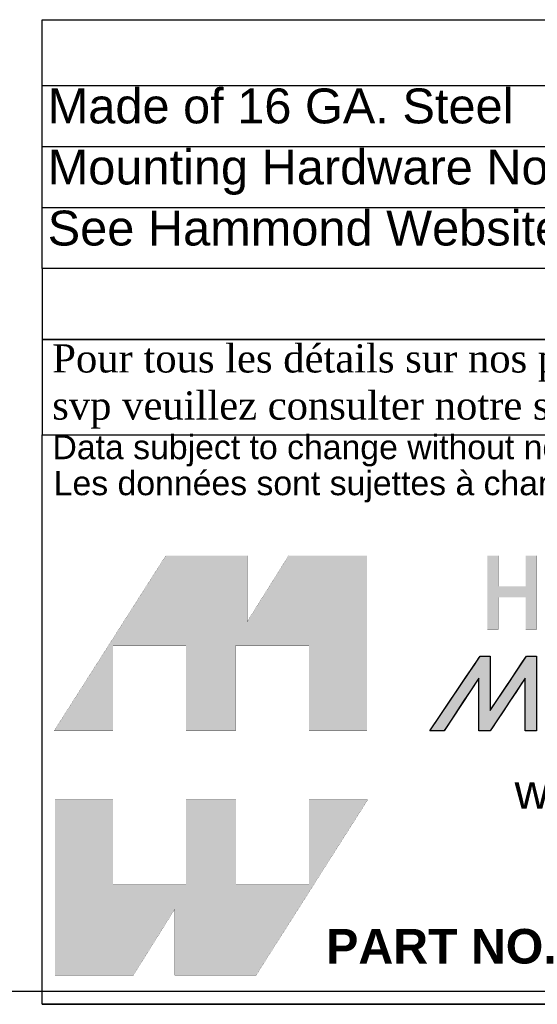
# Model space of a CAD drawing. Header units: inches. Extents: x 0 to 52.8, y -0.2 to 39.5.
# Tile 2 of 17: x 38.6 to 44.6, y -0.2 to 11.1. Entities that reach past the tile are written whole.
import ezdxf
from ezdxf.enums import TextEntityAlignment as Align

# ---------------------------------------------------------------- set-up
doc = ezdxf.new("R2010")
doc.units = ezdxf.units.IN
doc.header["$MEASUREMENT"] = 0
doc.layers.add('Default', color=7, linetype='Continuous')
doc.styles.add('SEACAD_Arial', font='arial.ttf')

# ---------------------------------------------------------------- blocks, each defined once
blk = doc.blocks.new('SE')
at = {"color": 7, "linetype": 'Continuous'}
for p, q in [((38.889, 10.383), (52.759, 10.383)), ((38.889, 9.683), (52.759, 9.683)), ((38.889, 8.983), (52.759, 8.983))]:
    blk.add_line(p, q, dxfattribs=at)
blk.add_lwpolyline([(38.889, 8.283), (38.889, 11.136), (52.759, 11.136), (52.759, 8.283), (38.889, 8.283)], dxfattribs=at)
at = {"color": 7, "linetype": 'Continuous', "style": 'SEACAD_Arial'}
for s, p in [('Made of 16 GA. Steel', (38.952, 10.347)), ('Mounting Hardware Not Included', (38.952, 9.647)), ('See Hammond Website for More Information', (38.952, 8.947))]:
    blk.add_text(s, height=0.4, dxfattribs=at).set_placement(p, align=Align.TOP_LEFT)
blk = doc.blocks.new('block_2')
at = {"layer": 'Default', "linetype": 'Continuous'}
blk.add_hatch(color=7, dxfattribs=at).paths.add_polyline_path([(-0.8327, 0.0667), (-0.8327, 0.0841), (-0.8327, 0.1076), (-0.8327, 0.1345), (-0.8327, 0.1621), (-0.8327, 0.1875), (-0.8327, 0.2079), (-0.8327, 0.2206), (-0.8328, 0.2234), (-0.8344, 0.2234), (-0.8377, 0.2234), (-0.8421, 0.2234), (-0.8471, 0.2234), (-0.8522, 0.2234), (-0.857, 0.2234), (-0.8609, 0.2234), (-0.8647, 0.2195), (-0.8786, 0.1989), (-0.901, 0.1657), (-0.9282, 0.1254), (-0.9562, 0.0838), (-0.9813, 0.0466), (-0.9996, 0.0194), (-1.0073, 0.008), (-1.0057, 0.0079), (-1.0009, 0.0079), (-0.9941, 0.0079), (-0.9863, 0.0079), (-0.9785, 0.0079), (-0.9719, 0.0079), (-0.9676, 0.0079), (-0.9662, 0.0083), (-0.9595, 0.0184), (-0.9459, 0.0389), (-0.9281, 0.0659), (-0.9086, 0.0953), (-0.8901, 0.1233), (-0.8753, 0.1456), (-0.8668, 0.1584), (-0.8657, 0.1579), (-0.8657, 0.1442), (-0.8657, 0.1213), (-0.8657, 0.0931), (-0.8657, 0.0637), (-0.8657, 0.037), (-0.8657, 0.0172), (-0.8657, 0.0081), (-0.8646, 0.0079), (-0.8609, 0.0079), (-0.8555, 0.0079), (-0.8492, 0.0079), (-0.8429, 0.0079), (-0.8375, 0.0079), (-0.8338, 0.0079), (-0.8326, 0.0081), (-0.8265, 0.0172), (-0.8132, 0.037), (-0.7954, 0.0637), (-0.7758, 0.0931), (-0.7569, 0.1213), (-0.7416, 0.1442), (-0.7324, 0.1579), (-0.731, 0.1584), (-0.731, 0.1456), (-0.731, 0.1233), (-0.731, 0.0953), (-0.731, 0.0659), (-0.731, 0.0389), (-0.731, 0.0184), (-0.731, 0.0083), (-0.7301, 0.0079), (-0.7266, 0.0079), (-0.7214, 0.0079), (-0.7152, 0.0079), (-0.709, 0.0079), (-0.7035, 0.0079), (-0.6998, 0.0079), (-0.6985, 0.008), (-0.6985, 0.0194), (-0.6985, 0.0466), (-0.6985, 0.0838), (-0.6985, 0.1254), (-0.6985, 0.1657), (-0.6985, 0.1989), (-0.6985, 0.2195), (-0.6987, 0.2234), (-0.701, 0.2234), (-0.7052, 0.2234), (-0.7105, 0.2234), (-0.7162, 0.2234), (-0.7215, 0.2234), (-0.7256, 0.2234), (-0.7277, 0.2234), (-0.7302, 0.2199), (-0.7408, 0.204), (-0.7574, 0.1793), (-0.7771, 0.1498), (-0.7973, 0.1196), (-0.8151, 0.093), (-0.8278, 0.0739)])
at = {"layer": 'Default', "color": 7, "linetype": 'Continuous'}
blk.add_lwpolyline([(-0.8327, 0.0667), (-0.8278, 0.0739), (-0.8151, 0.093), (-0.7973, 0.1196), (-0.7771, 0.1498), (-0.7574, 0.1793), (-0.7408, 0.204), (-0.7302, 0.2199), (-0.7277, 0.2234), (-0.7256, 0.2234), (-0.7215, 0.2234), (-0.7162, 0.2234), (-0.7105, 0.2234), (-0.7052, 0.2234), (-0.701, 0.2234), (-0.6987, 0.2234), (-0.6985, 0.2195), (-0.6985, 0.1989), (-0.6985, 0.1657), (-0.6985, 0.1254), (-0.6985, 0.0838), (-0.6985, 0.0466), (-0.6985, 0.0194), (-0.6985, 0.008), (-0.6998, 0.0079), (-0.7035, 0.0079), (-0.709, 0.0079), (-0.7152, 0.0079), (-0.7214, 0.0079), (-0.7266, 0.0079), (-0.7301, 0.0079), (-0.731, 0.0083), (-0.731, 0.0184), (-0.731, 0.0389), (-0.731, 0.0659), (-0.731, 0.0953), (-0.731, 0.1233), (-0.731, 0.1456), (-0.731, 0.1584), (-0.7324, 0.1579), (-0.7416, 0.1442), (-0.7569, 0.1213), (-0.7758, 0.0931), (-0.7954, 0.0637), (-0.8132, 0.037), (-0.8265, 0.0172), (-0.8326, 0.0081), (-0.8338, 0.0079), (-0.8375, 0.0079), (-0.8429, 0.0079), (-0.8492, 0.0079), (-0.8555, 0.0079), (-0.8609, 0.0079), (-0.8646, 0.0079), (-0.8657, 0.0081), (-0.8657, 0.0172), (-0.8657, 0.037), (-0.8657, 0.0637), (-0.8657, 0.0931), (-0.8657, 0.1213), (-0.8657, 0.1442), (-0.8657, 0.1579), (-0.8668, 0.1584), (-0.8753, 0.1456), (-0.8901, 0.1233), (-0.9086, 0.0953), (-0.9281, 0.0659), (-0.9459, 0.0389), (-0.9595, 0.0184), (-0.9662, 0.0083), (-0.9676, 0.0079), (-0.9719, 0.0079), (-0.9785, 0.0079), (-0.9863, 0.0079), (-0.9941, 0.0079), (-1.0009, 0.0079), (-1.0057, 0.0079), (-1.0073, 0.008), (-0.9996, 0.0194), (-0.9813, 0.0466), (-0.9562, 0.0838), (-0.9282, 0.1254), (-0.901, 0.1657), (-0.8786, 0.1989), (-0.8647, 0.2195), (-0.8609, 0.2234), (-0.857, 0.2234), (-0.8522, 0.2234), (-0.8471, 0.2234), (-0.8421, 0.2234), (-0.8377, 0.2234), (-0.8344, 0.2234), (-0.8328, 0.2234), (-0.8327, 0.2206), (-0.8327, 0.2079), (-0.8327, 0.1875), (-0.8327, 0.1621), (-0.8327, 0.1345), (-0.8327, 0.1076), (-0.8327, 0.0841), (-0.8327, 0.0667)], close=True, dxfattribs=at)
for points in [[(-1.0073, 0.0079), (-1.0073, 0.0079), (-0.8621, 0.2234), (-0.8621, 0.2234)], [(-0.8621, 0.2234), (-0.855, 0.2234), (-0.8327, 0.2234), (-0.8327, 0.2234)], [(-0.8327, 0.0667), (-0.8327, 0.0667), (-0.7278, 0.2234), (-0.7278, 0.2234)], [(-0.8327, 0.2234), (-0.8327, 0.2234), (-0.8327, 0.1009), (-0.8327, 0.0667)], [(-0.7278, 0.2234), (-0.7278, 0.2234), (-0.6985, 0.2234), (-0.6985, 0.2234)], [(-0.6985, 0.2234), (-0.6985, 0.2234), (-0.6985, 0.0079), (-0.6985, 0.0079)], [(-0.8657, 0.16), (-0.8657, 0.16), (-0.9664, 0.0079), (-0.9664, 0.0079)], [(-0.8657, 0.0079), (-0.8657, 0.0079), (-0.8657, 0.16), (-0.8657, 0.16)], [(-0.731, 0.16), (-0.731, 0.16), (-0.8327, 0.0079), (-0.8327, 0.0079)], [(-0.731, 0.0079), (-0.731, 0.0079), (-0.731, 0.16), (-0.731, 0.16)], [(-0.9664, 0.0079), (-0.9664, 0.0079), (-1.0073, 0.0079), (-1.0073, 0.0079)], [(-0.8327, 0.0079), (-0.8327, 0.0079), (-0.8657, 0.0079), (-0.8657, 0.0079)], [(-0.6985, 0.0079), (-0.6985, 0.0079), (-0.731, 0.0079), (-0.731, 0.0079)]]:
    blk.add_open_spline(points, degree=3, dxfattribs=at)
blk = doc.blocks.new('Block1')
at = {"layer": 'Default', "linetype": 'Continuous'}
for points in [[(-0.0026, 0.7074), (0.1678, 0.7074), (0.1678, 0.9533), (0.3791, 0.9533), (0.3791, 0.7074), (0.5228, 0.7074), (0.5228, 0.9533), (0.7357, 0.9533), (0.7357, 0.7074), (0.9035, 0.7074), (0.9035, 1.2145), (0.6765, 1.2145), (0.5564, 1.0231), (0.5564, 1.2145), (0.3209, 1.2145)], [(1.3629, 1.2145), (1.3629, 1.1253), (1.2832, 1.1253), (1.2832, 1.2145), (1.2517, 1.2145), (1.2517, 1.0005), (1.2832, 1.0005), (1.2832, 1.0939), (1.3629, 1.0939), (1.3629, 1.0939), (1.3629, 1.0005), (1.3943, 1.0005), (1.3943, 1.2145)], [(0.9056, 0.5076), (0.7357, 0.5076), (0.7357, 0.2617), (0.5244, 0.2617), (0.5244, 0.5076), (0.3791, 0.5076), (0.3791, 0.2617), (0.1678, 0.2617), (0.1678, 0.5076), (0, 0.5076), (0, 0), (0.2271, 0), (0.3471, 0.1914), (0.3471, 0), (0.5826, 0)]]:
    blk.add_hatch(color=7, dxfattribs=at).paths.add_polyline_path(points)
at = {"layer": 'Default', "color": 7, "linetype": 'Continuous', "const_width": 0.00035}
for points in [[(-0.0026, 0.7074), (0.3209, 1.2145), (0.5564, 1.2145), (0.5564, 1.0231), (0.6765, 1.2145), (0.9035, 1.2145), (0.9035, 0.7074), (0.7357, 0.7074), (0.7357, 0.9533), (0.5228, 0.9533), (0.5228, 0.7074), (0.3791, 0.7074), (0.3791, 0.9533), (0.1678, 0.9533), (0.1678, 0.7074), (-0.0026, 0.7074)], [(1.3629, 1.2145), (1.3629, 1.1253), (1.2832, 1.1253), (1.2832, 1.2145), (1.2517, 1.2145), (1.2517, 1.0005), (1.2832, 1.0005), (1.2832, 1.0939), (1.3629, 1.0939), (1.3629, 1.0939), (1.3629, 1.0005), (1.3943, 1.0005), (1.3943, 1.2145), (1.3629, 1.2145)], [(0.9056, 0.5076), (0.5826, 0), (0.3471, 0), (0.3471, 0.1914), (0.2271, 0), (0, 0), (0, 0.5076), (0.1678, 0.5076), (0.1678, 0.2617), (0.3791, 0.2617), (0.3791, 0.5076), (0.5244, 0.5076), (0.5244, 0.2617), (0.7357, 0.2617), (0.7357, 0.5076), (0.9056, 0.5076)]]:
    blk.add_lwpolyline(points, close=True, dxfattribs=at)
at = {"layer": 'Default', "color": 7}
blk.add_blockref('block_2', (2.0929, 0.6996), dxfattribs=at)
blk = doc.blocks.new('Block13')
at = {"layer": 'Default', "color": 7, "linetype": 'Continuous'}
for p, q in [((0, 0), (0, 1.6479)), ((0, 1.6479), (3.5155, 1.6479)), ((3.5155, 0), (0, 0))]:
    blk.add_line(p, q, dxfattribs=at)
at = {"layer": 'Default', "color": 7}
blk.add_blockref('Block1', (0.0371, 0.0841), dxfattribs=at)
at = {"layer": 'Default', "attachment_point": 1}
for s, insert, char_height, width in [('{\\fArial|b0||i0||c0|p34;\\C7;\\H7.e-002;\\W1.;\\T1.;Data subject to change without notice. Isometric drawing not to scale.}', (0.0298, 1.6475), 0.07, 3.486391), ('{\\fArial|b0||i0||c0|p34;\\C7;\\H7.e-002;\\W1.;\\T1.;Les données sont sujettes à changement sans préavis.}', (0.0334, 1.5433), 0.07, 3.235631), ('{\\fArial|b0||i0||c0|p34;\\C7;\\H0.1;\\W1.;www.hammondmfg.com}', (1.3679, 0.6657), 0.1, 1.572281), ('{\\fArial|b1||i0||c0|p34;\\C7;\\H0.1;\\W1.;PART NO. \\P}', (0.8225, 0.2179), 0.1, 0.655523)]:
    blk.add_mtext(s, dxfattribs=dict(at, insert=insert, char_height=char_height, width=width))
blk = doc.blocks.new('Block11')
at = {"layer": 'Default', "color": 7}
blk.add_blockref('Block13', (0, 0), dxfattribs=at)
blk = doc.blocks.new('Block10')
at = {"layer": 'Default', "color": 7}
blk.add_blockref('Block11', (0, 0), dxfattribs=at)
blk = doc.blocks.new('Block2')
at = {"layer": 'Default', "color": 7, "linetype": 'Continuous'}
blk.add_line((-52.744, 0), (-0.012, 0), dxfattribs=at)
at = {"layer": 'Default', "color": 7, "xscale": 15, "yscale": 15, "zscale": 15}
blk.add_blockref('Block10', (-52.744, 0), dxfattribs=at)
blk = doc.blocks.new('Block222')
at = {"layer": 'Default', "color": 7}
blk.add_blockref('Block2', (106.578, -49.503), dxfattribs=at)

msp = doc.modelspace()

# ---------------------------------------------------------------- linework, layer by layer
at = {"layer": 'Default', "color": 7, "linetype": 'Continuous'}
msp.add_line((0, 0), (52.845, 0), dxfattribs=at)
for points in [[(38.889, 8.283), (38.889, 7.469), (52.813, 7.469), (52.813, 8.283), (38.889, 8.283)], [(38.889, 7.468), (38.889, 6.378), (52.807, 6.378), (52.807, 7.468), (38.889, 7.468)]]:
    msp.add_lwpolyline(points, dxfattribs=at)

# ---------------------------------------------------------------- block references
msp.add_blockref('SE', (0, 0))
at = {"layer": 'Default', "color": 7, "xscale": 0.2640676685, "yscale": 0.2640676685, "zscale": 0.2640676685}
msp.add_blockref('Block222', (24.673, 12.921), dxfattribs=at)

# ---------------------------------------------------------------- texts
at = {"layer": 'Default', "insert": (38.882, 6.93), "char_height": 0.323788, "width": 14.05745, "attachment_point": 4}
msp.add_mtext('{\\fTimes New Roman|b0||i0||c0|p34;\\C7;\\H0.3237875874;\\W1.; Pour tous les détails sur nos produits, \\P}{\\fTimes New Roman|b0||i0||c0|p34;\\C7;\\H0.3237875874;\\W1.; svp veuillez consulter notre site www.hammondmfg.com                      }', dxfattribs=at)

doc.saveas('drawing.dxf')
